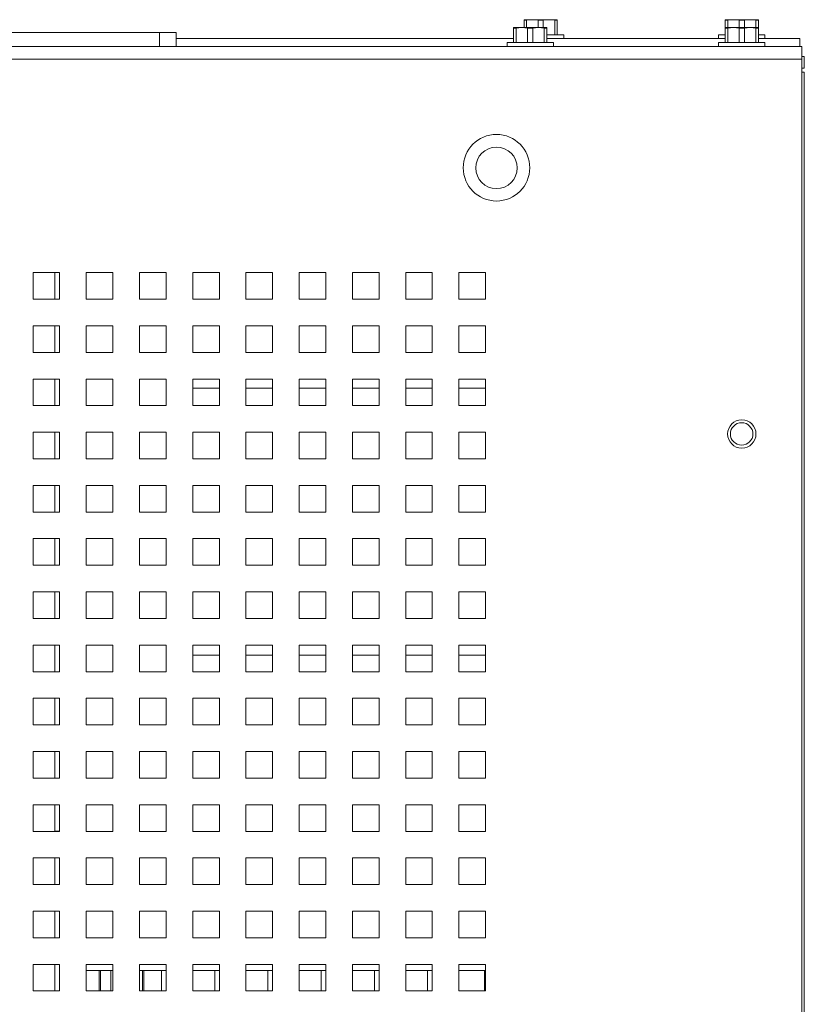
# Paper-space layout '3' of a CAD drawing. Header units: inches. Extents: x 1 to 109, y 1 to 85.
# Tile 79 of 109: x 97.28 to 102.19, y 24.94 to 31.11. Entities that reach past the tile are written whole.
import ezdxf

# ---------------------------------------------------------------- set-up
doc = ezdxf.new("R2010")
doc.units = ezdxf.units.IN
doc.header["$MEASUREMENT"] = 0

psp = doc.layouts.new('3')

# ---------------------------------------------------------------- linework, layer by layer
at = {"color": 7, "linetype": 'Continuous', "lineweight": 15, "ltscale": 5}
for p, q in [((100.4397, 31.1093), (100.4389, 31.1089)), ((100.4389, 31.1056), (100.4389, 31.1089)), ((100.4553, 31.1056), (100.4389, 31.1056)), ((100.4389, 31.0594), (100.4389, 31.1056)), ((100.4397, 31.1093), (100.4909, 31.1093)), ((100.4909, 31.1093), (100.4553, 31.1056)), ((100.4553, 31.1056), (100.4553, 31.0594)), ((100.5266, 31.1056), (100.4909, 31.1093)), ((100.4909, 31.1093), (100.5951, 31.1093)), ((100.5266, 31.0594), (100.5266, 31.1056)), ((100.5595, 31.1056), (100.5266, 31.1056)), ((100.5951, 31.1093), (100.5595, 31.1056)), ((100.5595, 31.1056), (100.5595, 31.0594)), ((100.6308, 31.1056), (100.5951, 31.1093)), ((100.5951, 31.1093), (100.6464, 31.1093)), ((100.6308, 31.0153), (100.6308, 31.1056)), ((100.6472, 31.1056), (100.6308, 31.1056)), ((100.6472, 31.1089), (100.6464, 31.1093)), ((100.6472, 31.1089), (100.6472, 31.1056)), ((100.6472, 31.1056), (100.6472, 31.0153)), ((101.6988, 31.1093), (101.698, 31.1089)), ((101.698, 31.1056), (101.698, 31.1089)), ((101.7145, 31.1056), (101.698, 31.1056)), ((101.698, 31.063), (101.698, 31.1056)), ((101.6988, 31.1093), (101.7501, 31.1093)), ((101.7501, 31.1093), (101.7145, 31.1056)), ((101.7145, 31.1056), (101.7145, 31.0594)), ((101.7858, 31.1056), (101.7501, 31.1093)), ((101.7501, 31.1093), (101.8543, 31.1093)), ((101.7858, 31.0594), (101.7858, 31.1056)), ((101.8186, 31.1056), (101.7858, 31.1056)), ((101.8543, 31.1093), (101.8186, 31.1056)), ((101.8186, 31.1056), (101.8186, 31.0594)), ((101.8899, 31.1056), (101.8543, 31.1093)), ((101.8543, 31.1093), (101.9055, 31.1093)), ((101.8899, 31.0594), (101.8899, 31.1056)), ((101.9064, 31.1056), (101.8899, 31.1056)), ((101.9064, 31.1089), (101.9055, 31.1093)), ((101.9064, 31.1089), (101.9064, 31.1056)), ((101.9064, 31.1056), (101.9064, 31.063)), ((95.2624, 31.0291), (98.1566, 31.0291)), ((98.1566, 30.9419), (98.1566, 31.0291)), ((98.1566, 31.0291), (98.2608, 31.0291)), ((98.2608, 31.0291), (98.2608, 30.9419)), ((100.374, 31.0594), (100.3732, 31.0591)), ((100.3732, 31.0558), (100.3732, 31.0591)), ((100.3896, 31.0558), (100.3732, 31.0558)), ((100.3732, 30.9654), (100.3732, 31.0558)), ((100.374, 31.0594), (100.4253, 31.0594)), ((100.4253, 31.0594), (100.3896, 31.0558)), ((100.3896, 31.0558), (100.3896, 30.9654)), ((100.4609, 31.0558), (100.4253, 31.0594)), ((100.4253, 31.0594), (100.5294, 31.0594)), ((100.4609, 30.9654), (100.4609, 31.0558)), ((100.4938, 31.0558), (100.4609, 31.0558)), ((100.5294, 31.0594), (100.4938, 31.0558)), ((100.4938, 31.0558), (100.4938, 30.9654)), ((100.5651, 31.0558), (100.5294, 31.0594)), ((100.5294, 31.0594), (100.5807, 31.0594)), ((100.5651, 30.9654), (100.5651, 31.0558)), ((100.5815, 31.0558), (100.5651, 31.0558)), ((100.5815, 31.0591), (100.5807, 31.0594)), ((100.5815, 31.0591), (100.5815, 31.0558)), ((100.5815, 31.0558), (100.5815, 30.9654)), ((101.6988, 31.0594), (101.698, 31.0591)), ((101.698, 31.0558), (101.698, 31.0591)), ((101.7145, 31.0558), (101.698, 31.0558)), ((101.698, 30.9654), (101.698, 31.0558)), ((101.6988, 31.0594), (101.7501, 31.0594)), ((101.7501, 31.0594), (101.7145, 31.0558)), ((101.7145, 31.0558), (101.7145, 30.9654)), ((101.7858, 31.0558), (101.7501, 31.0594)), ((101.7501, 31.0594), (101.8543, 31.0594)), ((101.7858, 30.9654), (101.7858, 31.0558)), ((101.8186, 31.0558), (101.7858, 31.0558)), ((101.8543, 31.0594), (101.8186, 31.0558)), ((101.8186, 31.0558), (101.8186, 30.9654)), ((101.8899, 31.0558), (101.8543, 31.0594)), ((101.8543, 31.0594), (101.9055, 31.0594)), ((101.8899, 30.9654), (101.8899, 31.0558)), ((101.9064, 31.0558), (101.8899, 31.0558)), ((101.9064, 31.0591), (101.9055, 31.0594)), ((101.9064, 31.0591), (101.9064, 31.0558)), ((101.9064, 31.0558), (101.9064, 30.9654)), ((100.3732, 30.9918), (98.2608, 30.9918)), ((100.3324, 30.9654), (100.3324, 30.9419)), ((100.6224, 30.9654), (100.3324, 30.9654)), ((100.688, 31.0153), (100.5815, 31.0153)), ((101.698, 30.9918), (100.5815, 30.9918)), ((100.6224, 30.9419), (100.6224, 30.9654)), ((100.688, 30.9918), (100.688, 31.0153)), ((101.6572, 31.0153), (101.6572, 30.9918)), ((101.698, 31.0153), (101.6572, 31.0153)), ((101.6572, 30.9654), (101.6572, 30.9419)), ((101.9472, 30.9654), (101.6572, 30.9654)), ((101.9472, 31.0153), (101.9064, 31.0153)), ((102.1647, 30.9918), (101.9064, 30.9918)), ((101.9472, 30.9918), (101.9472, 31.0153)), ((101.9472, 30.9419), (101.9472, 30.9654)), ((102.1647, 30.9918), (102.1647, 30.9419)), ((88.948, 30.9419), (102.1772, 30.9419)), ((102.1772, 30.9419), (102.1772, 30.863)), ((102.1772, 30.863), (88.9647, 30.863)), ((102.1936, 30.8794), (102.1772, 30.8794)), ((102.1772, 30.863), (102.1772, 13.3542)), ((102.1936, 30.8047), (102.1936, 30.8794)), ((102.1772, 30.8047), (102.1936, 30.8047)), ((102.1936, 30.7815), (102.1772, 30.7815)), ((102.1936, 30.7815), (102.1936, 13.4357)), ((97.5314, 29.5253), (97.3647, 29.5253)), ((97.3647, 29.5253), (97.3647, 29.3586)), ((97.5022, 29.5253), (97.5022, 29.3588)), ((97.5314, 29.3586), (97.5314, 29.5253)), ((97.8647, 29.5253), (97.698, 29.5253)), ((97.698, 29.5253), (97.698, 29.3586)), ((97.8647, 29.3586), (97.8647, 29.5253)), ((98.198, 29.5253), (98.0314, 29.5253)), ((98.0314, 29.5253), (98.0314, 29.3586)), ((98.198, 29.3586), (98.198, 29.5253)), ((98.5314, 29.5253), (98.3647, 29.5253)), ((98.3647, 29.5253), (98.3647, 29.3586)), ((98.5314, 29.3586), (98.5314, 29.5253)), ((98.8647, 29.5253), (98.698, 29.5253)), ((98.698, 29.5253), (98.698, 29.3586)), ((98.8647, 29.3586), (98.8647, 29.5253)), ((99.198, 29.5253), (99.0314, 29.5253)), ((99.0314, 29.5253), (99.0314, 29.3586)), ((99.198, 29.3586), (99.198, 29.5253)), ((99.5314, 29.5253), (99.3647, 29.5253)), ((99.3647, 29.5253), (99.3647, 29.3586)), ((99.5314, 29.3586), (99.5314, 29.5253)), ((99.8647, 29.5253), (99.698, 29.5253)), ((99.698, 29.5253), (99.698, 29.3586)), ((99.8647, 29.3586), (99.8647, 29.5253)), ((100.198, 29.5253), (100.0314, 29.5253)), ((100.0314, 29.5253), (100.0314, 29.3586)), ((100.198, 29.3586), (100.198, 29.5253)), ((97.3647, 29.3586), (97.5314, 29.3586)), ((97.5022, 29.3588), (97.5314, 29.3588)), ((97.698, 29.3586), (97.8647, 29.3586)), ((98.0314, 29.3586), (98.198, 29.3586)), ((98.3647, 29.3586), (98.5314, 29.3586)), ((98.698, 29.3586), (98.8647, 29.3586)), ((99.0314, 29.3586), (99.198, 29.3586)), ((99.3647, 29.3586), (99.5314, 29.3586)), ((99.698, 29.3586), (99.8647, 29.3586)), ((100.0314, 29.3586), (100.198, 29.3586)), ((97.5314, 29.1919), (97.3647, 29.1919)), ((97.3647, 29.1919), (97.3647, 29.0253)), ((97.5022, 29.1919), (97.5022, 29.0254)), ((97.5314, 29.0253), (97.5314, 29.1919)), ((97.8647, 29.1919), (97.698, 29.1919)), ((97.698, 29.1919), (97.698, 29.0253)), ((97.8647, 29.0253), (97.8647, 29.1919)), ((98.198, 29.1919), (98.0314, 29.1919)), ((98.0314, 29.1919), (98.0314, 29.0253)), ((98.198, 29.0253), (98.198, 29.1919)), ((98.5314, 29.1919), (98.3647, 29.1919)), ((98.3647, 29.1919), (98.3647, 29.0253)), ((98.5314, 29.0253), (98.5314, 29.1919)), ((98.8647, 29.1919), (98.698, 29.1919)), ((98.698, 29.1919), (98.698, 29.0253)), ((98.8647, 29.0253), (98.8647, 29.1919)), ((99.198, 29.1919), (99.0314, 29.1919)), ((99.0314, 29.1919), (99.0314, 29.0253)), ((99.198, 29.0253), (99.198, 29.1919)), ((99.5314, 29.1919), (99.3647, 29.1919)), ((99.3647, 29.1919), (99.3647, 29.0253)), ((99.5314, 29.0253), (99.5314, 29.1919)), ((99.8647, 29.1919), (99.698, 29.1919)), ((99.698, 29.1919), (99.698, 29.0253)), ((99.8647, 29.0253), (99.8647, 29.1919)), ((100.198, 29.1919), (100.0314, 29.1919)), ((100.0314, 29.1919), (100.0314, 29.0253)), ((100.198, 29.0253), (100.198, 29.1919)), ((97.3647, 29.0253), (97.5314, 29.0253)), ((97.5022, 29.0254), (97.5314, 29.0254)), ((97.698, 29.0253), (97.8647, 29.0253)), ((98.0314, 29.0253), (98.198, 29.0253)), ((98.3647, 29.0253), (98.5314, 29.0253)), ((98.698, 29.0253), (98.8647, 29.0253)), ((99.0314, 29.0253), (99.198, 29.0253)), ((99.3647, 29.0253), (99.5314, 29.0253)), ((99.698, 29.0253), (99.8647, 29.0253)), ((100.0314, 29.0253), (100.198, 29.0253)), ((97.5314, 28.8586), (97.3647, 28.8586)), ((97.3647, 28.8586), (97.3647, 28.6919)), ((97.5022, 28.8586), (97.5022, 28.6921)), ((97.5314, 28.6919), (97.5314, 28.8586)), ((97.8647, 28.8586), (97.698, 28.8586)), ((97.698, 28.8586), (97.698, 28.6919)), ((97.8647, 28.6919), (97.8647, 28.8586)), ((98.198, 28.8586), (98.0314, 28.8586)), ((98.0314, 28.8586), (98.0314, 28.6919)), ((98.198, 28.6919), (98.198, 28.8586)), ((98.5314, 28.8586), (98.3647, 28.8586)), ((98.3647, 28.8586), (98.3647, 28.6919)), ((98.5314, 28.6919), (98.5314, 28.8586)), ((98.8647, 28.8586), (98.698, 28.8586)), ((98.698, 28.8586), (98.698, 28.6919)), ((98.8647, 28.6919), (98.8647, 28.8586)), ((99.198, 28.8586), (99.0314, 28.8586)), ((99.0314, 28.8586), (99.0314, 28.6919)), ((99.198, 28.6919), (99.198, 28.8586)), ((99.5314, 28.8586), (99.3647, 28.8586)), ((99.3647, 28.8586), (99.3647, 28.6919)), ((99.5314, 28.6919), (99.5314, 28.8586)), ((99.8647, 28.8586), (99.698, 28.8586)), ((99.698, 28.8586), (99.698, 28.6919)), ((99.8647, 28.6919), (99.8647, 28.8586)), ((100.198, 28.8586), (100.0314, 28.8586)), ((100.0314, 28.8586), (100.0314, 28.6919)), ((100.198, 28.6919), (100.198, 28.8586)), ((98.5314, 28.8003), (98.3647, 28.8003)), ((98.8647, 28.8003), (98.698, 28.8003)), ((99.198, 28.8003), (99.0314, 28.8003)), ((99.5314, 28.8003), (99.3647, 28.8003)), ((99.8647, 28.8003), (99.698, 28.8003)), ((100.198, 28.8003), (100.0314, 28.8003)), ((97.3647, 28.6919), (97.5314, 28.6919)), ((97.5022, 28.6921), (97.5314, 28.6921)), ((97.698, 28.6919), (97.8647, 28.6919)), ((98.0314, 28.6919), (98.198, 28.6919)), ((98.3647, 28.6919), (98.5314, 28.6919)), ((98.698, 28.6919), (98.8647, 28.6919)), ((99.0314, 28.6919), (99.198, 28.6919)), ((99.3647, 28.6919), (99.5314, 28.6919)), ((99.698, 28.6919), (99.8647, 28.6919)), ((100.0314, 28.6919), (100.198, 28.6919)), ((97.5314, 28.5253), (97.3647, 28.5253)), ((97.3647, 28.5253), (97.3647, 28.3586)), ((97.5022, 28.5253), (97.5022, 28.3588)), ((97.5314, 28.3586), (97.5314, 28.5253)), ((97.8647, 28.5253), (97.698, 28.5253)), ((97.698, 28.5253), (97.698, 28.3586)), ((97.8647, 28.3586), (97.8647, 28.5253)), ((98.198, 28.5253), (98.0314, 28.5253)), ((98.0314, 28.5253), (98.0314, 28.3586)), ((98.198, 28.3586), (98.198, 28.5253)), ((98.5314, 28.5253), (98.3647, 28.5253)), ((98.3647, 28.5253), (98.3647, 28.3586)), ((98.5314, 28.3586), (98.5314, 28.5253)), ((98.8647, 28.5253), (98.698, 28.5253)), ((98.698, 28.5253), (98.698, 28.3586)), ((98.8647, 28.3586), (98.8647, 28.5253)), ((99.198, 28.5253), (99.0314, 28.5253)), ((99.0314, 28.5253), (99.0314, 28.3586)), ((99.198, 28.3586), (99.198, 28.5253)), ((99.5314, 28.5253), (99.3647, 28.5253)), ((99.3647, 28.5253), (99.3647, 28.3586)), ((99.5314, 28.3586), (99.5314, 28.5253)), ((99.8647, 28.5253), (99.698, 28.5253)), ((99.698, 28.5253), (99.698, 28.3586)), ((99.8647, 28.3586), (99.8647, 28.5253)), ((100.198, 28.5253), (100.0314, 28.5253)), ((100.0314, 28.5253), (100.0314, 28.3586)), ((100.198, 28.3586), (100.198, 28.5253)), ((97.3647, 28.3586), (97.5314, 28.3586)), ((97.5022, 28.3588), (97.5314, 28.3588)), ((97.698, 28.3586), (97.8647, 28.3586)), ((98.0314, 28.3586), (98.198, 28.3586)), ((98.3647, 28.3586), (98.5314, 28.3586)), ((98.698, 28.3586), (98.8647, 28.3586)), ((99.0314, 28.3586), (99.198, 28.3586)), ((99.3647, 28.3586), (99.5314, 28.3586)), ((99.698, 28.3586), (99.8647, 28.3586)), ((100.0314, 28.3586), (100.198, 28.3586)), ((97.5314, 28.1919), (97.3647, 28.1919)), ((97.3647, 28.1919), (97.3647, 28.0253)), ((97.5022, 28.1919), (97.5022, 28.0254)), ((97.5314, 28.0253), (97.5314, 28.1919)), ((97.8647, 28.1919), (97.698, 28.1919)), ((97.698, 28.1919), (97.698, 28.0253)), ((97.8647, 28.0253), (97.8647, 28.1919)), ((98.198, 28.1919), (98.0314, 28.1919)), ((98.0314, 28.1919), (98.0314, 28.0253)), ((98.198, 28.0253), (98.198, 28.1919)), ((98.5314, 28.1919), (98.3647, 28.1919)), ((98.3647, 28.1919), (98.3647, 28.0253)), ((98.5314, 28.0253), (98.5314, 28.1919)), ((98.8647, 28.1919), (98.698, 28.1919)), ((98.698, 28.1919), (98.698, 28.0253)), ((98.8647, 28.0253), (98.8647, 28.1919)), ((99.198, 28.1919), (99.0314, 28.1919)), ((99.0314, 28.1919), (99.0314, 28.0253)), ((99.198, 28.0253), (99.198, 28.1919)), ((99.5314, 28.1919), (99.3647, 28.1919)), ((99.3647, 28.1919), (99.3647, 28.0253)), ((99.5314, 28.0253), (99.5314, 28.1919)), ((99.8647, 28.1919), (99.698, 28.1919)), ((99.698, 28.1919), (99.698, 28.0253)), ((99.8647, 28.0253), (99.8647, 28.1919)), ((100.198, 28.1919), (100.0314, 28.1919)), ((100.0314, 28.1919), (100.0314, 28.0253)), ((100.198, 28.0253), (100.198, 28.1919)), ((97.3647, 28.0253), (97.5314, 28.0253)), ((97.5022, 28.0254), (97.5314, 28.0254)), ((97.698, 28.0253), (97.8647, 28.0253)), ((98.0314, 28.0253), (98.198, 28.0253)), ((98.3647, 28.0253), (98.5314, 28.0253)), ((98.698, 28.0253), (98.8647, 28.0253)), ((99.0314, 28.0253), (99.198, 28.0253)), ((99.3647, 28.0253), (99.5314, 28.0253)), ((99.698, 28.0253), (99.8647, 28.0253)), ((100.0314, 28.0253), (100.198, 28.0253)), ((97.5314, 27.8586), (97.3647, 27.8586)), ((97.3647, 27.8586), (97.3647, 27.6919)), ((97.5022, 27.8586), (97.5022, 27.6921)), ((97.5314, 27.6919), (97.5314, 27.8586)), ((97.8647, 27.8586), (97.698, 27.8586)), ((97.698, 27.8586), (97.698, 27.6919)), ((97.8647, 27.6919), (97.8647, 27.8586)), ((98.198, 27.8586), (98.0314, 27.8586)), ((98.0314, 27.8586), (98.0314, 27.6919)), ((98.198, 27.6919), (98.198, 27.8586)), ((98.5314, 27.8586), (98.3647, 27.8586)), ((98.3647, 27.8586), (98.3647, 27.6919)), ((98.5314, 27.6919), (98.5314, 27.8586)), ((98.8647, 27.8586), (98.698, 27.8586)), ((98.698, 27.8586), (98.698, 27.6919)), ((98.8647, 27.6919), (98.8647, 27.8586)), ((99.198, 27.8586), (99.0314, 27.8586)), ((99.0314, 27.8586), (99.0314, 27.6919)), ((99.198, 27.6919), (99.198, 27.8586)), ((99.5314, 27.8586), (99.3647, 27.8586)), ((99.3647, 27.8586), (99.3647, 27.6919)), ((99.5314, 27.6919), (99.5314, 27.8586)), ((99.8647, 27.8586), (99.698, 27.8586)), ((99.698, 27.8586), (99.698, 27.6919)), ((99.8647, 27.6919), (99.8647, 27.8586)), ((100.198, 27.8586), (100.0314, 27.8586)), ((100.0314, 27.8586), (100.0314, 27.6919)), ((100.198, 27.6919), (100.198, 27.8586)), ((97.3647, 27.6919), (97.5314, 27.6919)), ((97.5022, 27.6921), (97.5314, 27.6921)), ((97.698, 27.6919), (97.8647, 27.6919)), ((98.0314, 27.6919), (98.198, 27.6919)), ((98.3647, 27.6919), (98.5314, 27.6919)), ((98.698, 27.6919), (98.8647, 27.6919)), ((99.0314, 27.6919), (99.198, 27.6919)), ((99.3647, 27.6919), (99.5314, 27.6919)), ((99.698, 27.6919), (99.8647, 27.6919)), ((100.0314, 27.6919), (100.198, 27.6919)), ((97.5314, 27.5253), (97.3647, 27.5253)), ((97.3647, 27.5253), (97.3647, 27.3586)), ((97.5022, 27.5253), (97.5022, 27.3588)), ((97.5314, 27.3586), (97.5314, 27.5253)), ((97.8647, 27.5253), (97.698, 27.5253)), ((97.698, 27.5253), (97.698, 27.3586)), ((97.8647, 27.3586), (97.8647, 27.5253)), ((98.198, 27.5253), (98.0314, 27.5253)), ((98.0314, 27.5253), (98.0314, 27.3586)), ((98.198, 27.3586), (98.198, 27.5253)), ((98.5314, 27.5253), (98.3647, 27.5253)), ((98.3647, 27.5253), (98.3647, 27.3586)), ((98.5314, 27.3586), (98.5314, 27.5253)), ((98.8647, 27.5253), (98.698, 27.5253)), ((98.698, 27.5253), (98.698, 27.3586)), ((98.8647, 27.3586), (98.8647, 27.5253)), ((99.198, 27.5253), (99.0314, 27.5253)), ((99.0314, 27.5253), (99.0314, 27.3586)), ((99.198, 27.3586), (99.198, 27.5253)), ((99.5314, 27.5253), (99.3647, 27.5253)), ((99.3647, 27.5253), (99.3647, 27.3586)), ((99.5314, 27.3586), (99.5314, 27.5253)), ((99.8647, 27.5253), (99.698, 27.5253)), ((99.698, 27.5253), (99.698, 27.3586)), ((99.8647, 27.3586), (99.8647, 27.5253)), ((100.198, 27.5253), (100.0314, 27.5253)), ((100.0314, 27.5253), (100.0314, 27.3586)), ((100.198, 27.3586), (100.198, 27.5253)), ((97.3647, 27.3586), (97.5314, 27.3586)), ((97.5022, 27.3588), (97.5314, 27.3588)), ((97.698, 27.3586), (97.8647, 27.3586)), ((98.0314, 27.3586), (98.198, 27.3586)), ((98.3647, 27.3586), (98.5314, 27.3586)), ((98.698, 27.3586), (98.8647, 27.3586)), ((99.0314, 27.3586), (99.198, 27.3586)), ((99.3647, 27.3586), (99.5314, 27.3586)), ((99.698, 27.3586), (99.8647, 27.3586)), ((100.0314, 27.3586), (100.198, 27.3586)), ((97.5314, 27.1919), (97.3647, 27.1919)), ((97.3647, 27.1919), (97.3647, 27.0253)), ((97.5022, 27.1919), (97.5022, 27.0254)), ((97.5314, 27.0253), (97.5314, 27.1919)), ((97.8647, 27.1919), (97.698, 27.1919)), ((97.698, 27.1919), (97.698, 27.0253)), ((97.8647, 27.0253), (97.8647, 27.1919)), ((98.198, 27.1919), (98.0314, 27.1919)), ((98.0314, 27.1919), (98.0314, 27.0253)), ((98.198, 27.0253), (98.198, 27.1919)), ((98.5314, 27.1919), (98.3647, 27.1919)), ((98.3647, 27.1919), (98.3647, 27.0253)), ((98.5314, 27.0253), (98.5314, 27.1919)), ((98.8647, 27.1919), (98.698, 27.1919)), ((98.698, 27.1919), (98.698, 27.0253)), ((98.8647, 27.0253), (98.8647, 27.1919)), ((99.198, 27.1919), (99.0314, 27.1919)), ((99.0314, 27.1919), (99.0314, 27.0253)), ((99.198, 27.0253), (99.198, 27.1919)), ((99.5314, 27.1919), (99.3647, 27.1919)), ((99.3647, 27.1919), (99.3647, 27.0253)), ((99.5314, 27.0253), (99.5314, 27.1919)), ((99.8647, 27.1919), (99.698, 27.1919)), ((99.698, 27.1919), (99.698, 27.0253)), ((99.8647, 27.0253), (99.8647, 27.1919)), ((100.198, 27.1919), (100.0314, 27.1919)), ((100.0314, 27.1919), (100.0314, 27.0253)), ((100.198, 27.0253), (100.198, 27.1919)), ((97.3647, 27.0253), (97.5314, 27.0253)), ((97.5022, 27.0254), (97.5314, 27.0254)), ((97.698, 27.0253), (97.8647, 27.0253)), ((98.0314, 27.0253), (98.198, 27.0253)), ((98.3647, 27.0253), (98.5314, 27.0253)), ((98.698, 27.0253), (98.8647, 27.0253)), ((99.0314, 27.0253), (99.198, 27.0253)), ((99.3647, 27.0253), (99.5314, 27.0253)), ((99.698, 27.0253), (99.8647, 27.0253)), ((100.0314, 27.0253), (100.198, 27.0253)), ((97.5314, 26.8586), (97.3647, 26.8586)), ((97.3647, 26.8586), (97.3647, 26.6919)), ((97.5022, 26.8586), (97.5022, 26.6921)), ((97.5314, 26.6919), (97.5314, 26.8586)), ((97.8647, 26.8586), (97.698, 26.8586)), ((97.698, 26.8586), (97.698, 26.6919)), ((97.8647, 26.6919), (97.8647, 26.8586)), ((98.198, 26.8586), (98.0314, 26.8586)), ((98.0314, 26.8586), (98.0314, 26.6919)), ((98.198, 26.6919), (98.198, 26.8586)), ((98.5314, 26.8586), (98.3647, 26.8586)), ((98.3647, 26.8586), (98.3647, 26.6919)), ((98.5314, 26.6919), (98.5314, 26.8586)), ((98.8647, 26.8586), (98.698, 26.8586)), ((98.698, 26.8586), (98.698, 26.6919)), ((98.8647, 26.6919), (98.8647, 26.8586)), ((99.198, 26.8586), (99.0314, 26.8586)), ((99.0314, 26.8586), (99.0314, 26.6919)), ((99.198, 26.6919), (99.198, 26.8586)), ((99.5314, 26.8586), (99.3647, 26.8586)), ((99.3647, 26.8586), (99.3647, 26.6919)), ((99.5314, 26.6919), (99.5314, 26.8586)), ((99.8647, 26.8586), (99.698, 26.8586)), ((99.698, 26.8586), (99.698, 26.6919)), ((99.8647, 26.6919), (99.8647, 26.8586)), ((100.198, 26.8586), (100.0314, 26.8586)), ((100.0314, 26.8586), (100.0314, 26.6919)), ((100.198, 26.6919), (100.198, 26.8586)), ((97.3647, 26.6919), (97.5314, 26.6919)), ((97.5022, 26.6921), (97.5314, 26.6921)), ((97.698, 26.6919), (97.8647, 26.6919)), ((98.0314, 26.6919), (98.198, 26.6919)), ((98.3647, 26.6919), (98.5314, 26.6919)), ((98.698, 26.6919), (98.8647, 26.6919)), ((99.0314, 26.6919), (99.198, 26.6919)), ((99.3647, 26.6919), (99.5314, 26.6919)), ((99.698, 26.6919), (99.8647, 26.6919)), ((100.0314, 26.6919), (100.198, 26.6919)), ((97.5314, 26.5253), (97.3647, 26.5253)), ((97.3647, 26.5253), (97.3647, 26.3586)), ((97.5022, 26.5253), (97.5022, 26.3588)), ((97.5314, 26.3586), (97.5314, 26.5253)), ((97.8647, 26.5253), (97.698, 26.5253)), ((97.698, 26.5253), (97.698, 26.3586)), ((97.8647, 26.3586), (97.8647, 26.5253)), ((98.198, 26.5253), (98.0314, 26.5253)), ((98.0314, 26.5253), (98.0314, 26.3586)), ((98.198, 26.3586), (98.198, 26.5253)), ((98.5314, 26.5253), (98.3647, 26.5253)), ((98.3647, 26.5253), (98.3647, 26.3586)), ((98.5314, 26.3586), (98.5314, 26.5253)), ((98.8647, 26.5253), (98.698, 26.5253)), ((98.698, 26.5253), (98.698, 26.3586)), ((98.8647, 26.3586), (98.8647, 26.5253)), ((99.198, 26.5253), (99.0314, 26.5253)), ((99.0314, 26.5253), (99.0314, 26.3586)), ((99.198, 26.3586), (99.198, 26.5253)), ((99.5314, 26.5253), (99.3647, 26.5253)), ((99.3647, 26.5253), (99.3647, 26.3586)), ((99.5314, 26.3586), (99.5314, 26.5253)), ((99.8647, 26.5253), (99.698, 26.5253)), ((99.698, 26.5253), (99.698, 26.3586)), ((99.8647, 26.3586), (99.8647, 26.5253)), ((100.198, 26.5253), (100.0314, 26.5253)), ((100.0314, 26.5253), (100.0314, 26.3586)), ((100.198, 26.3586), (100.198, 26.5253)), ((97.3647, 26.3586), (97.5314, 26.3586)), ((97.5022, 26.3588), (97.5314, 26.3588)), ((97.698, 26.3586), (97.8647, 26.3586)), ((98.0314, 26.3586), (98.198, 26.3586)), ((98.3647, 26.3586), (98.5314, 26.3586)), ((98.698, 26.3586), (98.8647, 26.3586)), ((99.0314, 26.3586), (99.198, 26.3586)), ((99.3647, 26.3586), (99.5314, 26.3586)), ((99.698, 26.3586), (99.8647, 26.3586)), ((100.0314, 26.3586), (100.198, 26.3586)), ((97.5314, 26.1919), (97.3647, 26.1919)), ((97.3647, 26.1919), (97.3647, 26.0253)), ((97.5022, 26.1919), (97.5022, 26.0254)), ((97.5314, 26.0253), (97.5314, 26.1919)), ((97.8647, 26.1919), (97.698, 26.1919)), ((97.698, 26.1919), (97.698, 26.0253)), ((97.8647, 26.0253), (97.8647, 26.1919)), ((98.198, 26.1919), (98.0314, 26.1919)), ((98.0314, 26.1919), (98.0314, 26.0253)), ((98.198, 26.0253), (98.198, 26.1919)), ((98.5314, 26.1919), (98.3647, 26.1919)), ((98.3647, 26.1919), (98.3647, 26.0253)), ((98.5314, 26.0253), (98.5314, 26.1919)), ((98.8647, 26.1919), (98.698, 26.1919)), ((98.698, 26.1919), (98.698, 26.0253)), ((98.8647, 26.0253), (98.8647, 26.1919)), ((99.198, 26.1919), (99.0314, 26.1919)), ((99.0314, 26.1919), (99.0314, 26.0253)), ((99.198, 26.0253), (99.198, 26.1919)), ((99.5314, 26.1919), (99.3647, 26.1919)), ((99.3647, 26.1919), (99.3647, 26.0253)), ((99.5314, 26.0253), (99.5314, 26.1919)), ((99.8647, 26.1919), (99.698, 26.1919)), ((99.698, 26.1919), (99.698, 26.0253)), ((99.8647, 26.0253), (99.8647, 26.1919)), ((100.198, 26.1919), (100.0314, 26.1919)), ((100.0314, 26.1919), (100.0314, 26.0253)), ((100.198, 26.0253), (100.198, 26.1919)), ((97.3647, 26.0253), (97.5314, 26.0253)), ((97.5022, 26.0254), (97.5314, 26.0254)), ((97.698, 26.0253), (97.8647, 26.0253)), ((98.0314, 26.0253), (98.198, 26.0253)), ((98.3647, 26.0253), (98.5314, 26.0253)), ((98.698, 26.0253), (98.8647, 26.0253)), ((99.0314, 26.0253), (99.198, 26.0253)), ((99.3647, 26.0253), (99.5314, 26.0253)), ((99.698, 26.0253), (99.8647, 26.0253)), ((100.0314, 26.0253), (100.198, 26.0253)), ((97.5314, 25.8586), (97.3647, 25.8586)), ((97.3647, 25.8586), (97.3647, 25.6919)), ((97.5022, 25.8586), (97.5022, 25.6921)), ((97.5314, 25.6919), (97.5314, 25.8586)), ((97.8647, 25.8586), (97.698, 25.8586)), ((97.698, 25.8586), (97.698, 25.6919)), ((97.8647, 25.6919), (97.8647, 25.8586)), ((98.198, 25.8586), (98.0314, 25.8586)), ((98.0314, 25.8586), (98.0314, 25.6919)), ((98.198, 25.6919), (98.198, 25.8586)), ((98.5314, 25.8586), (98.3647, 25.8586)), ((98.3647, 25.8586), (98.3647, 25.6919)), ((98.5314, 25.6919), (98.5314, 25.8586)), ((98.8647, 25.8586), (98.698, 25.8586)), ((98.698, 25.8586), (98.698, 25.6919)), ((98.8647, 25.6919), (98.8647, 25.8586)), ((99.198, 25.8586), (99.0314, 25.8586)), ((99.0314, 25.8586), (99.0314, 25.6919)), ((99.198, 25.6919), (99.198, 25.8586)), ((99.5314, 25.8586), (99.3647, 25.8586)), ((99.3647, 25.8586), (99.3647, 25.6919)), ((99.5314, 25.6919), (99.5314, 25.8586)), ((99.8647, 25.8586), (99.698, 25.8586)), ((99.698, 25.8586), (99.698, 25.6919)), ((99.8647, 25.6919), (99.8647, 25.8586)), ((100.198, 25.8586), (100.0314, 25.8586)), ((100.0314, 25.8586), (100.0314, 25.6919)), ((100.198, 25.6919), (100.198, 25.8586)), ((97.3647, 25.6919), (97.5314, 25.6919)), ((97.5022, 25.6921), (97.5314, 25.6921)), ((97.698, 25.6919), (97.8647, 25.6919)), ((98.0314, 25.6919), (98.198, 25.6919)), ((98.3647, 25.6919), (98.5314, 25.6919)), ((98.698, 25.6919), (98.8647, 25.6919)), ((99.0314, 25.6919), (99.198, 25.6919)), ((99.3647, 25.6919), (99.5314, 25.6919)), ((99.698, 25.6919), (99.8647, 25.6919)), ((100.0314, 25.6919), (100.198, 25.6919)), ((97.5314, 25.5253), (97.3647, 25.5253)), ((97.3647, 25.5253), (97.3647, 25.3586)), ((97.5022, 25.5253), (97.5022, 25.3588)), ((97.5314, 25.3586), (97.5314, 25.5253)), ((97.8647, 25.5253), (97.698, 25.5253)), ((97.698, 25.5253), (97.698, 25.3586)), ((97.8647, 25.3586), (97.8647, 25.5253)), ((98.198, 25.5253), (98.0314, 25.5253)), ((98.0314, 25.5253), (98.0314, 25.3586)), ((98.198, 25.3586), (98.198, 25.5253)), ((98.5314, 25.5253), (98.3647, 25.5253)), ((98.3647, 25.5253), (98.3647, 25.3586)), ((98.5314, 25.3586), (98.5314, 25.5253)), ((98.8647, 25.5253), (98.698, 25.5253)), ((98.698, 25.5253), (98.698, 25.3586)), ((98.8647, 25.3586), (98.8647, 25.5253)), ((99.198, 25.5253), (99.0314, 25.5253)), ((99.0314, 25.5253), (99.0314, 25.3586)), ((99.198, 25.3586), (99.198, 25.5253)), ((99.5314, 25.5253), (99.3647, 25.5253)), ((99.3647, 25.5253), (99.3647, 25.3586)), ((99.5314, 25.3586), (99.5314, 25.5253)), ((99.8647, 25.5253), (99.698, 25.5253)), ((99.698, 25.5253), (99.698, 25.3586)), ((99.8647, 25.3586), (99.8647, 25.5253)), ((100.198, 25.5253), (100.0314, 25.5253)), ((100.0314, 25.5253), (100.0314, 25.3586)), ((100.198, 25.3586), (100.198, 25.5253)), ((97.3647, 25.3586), (97.5314, 25.3586)), ((97.5022, 25.3588), (97.5314, 25.3588)), ((97.698, 25.3586), (97.8647, 25.3586)), ((98.0314, 25.3586), (98.198, 25.3586)), ((98.3647, 25.3586), (98.5314, 25.3586)), ((98.698, 25.3586), (98.8647, 25.3586)), ((99.0314, 25.3586), (99.198, 25.3586)), ((99.3647, 25.3586), (99.5314, 25.3586)), ((99.698, 25.3586), (99.8647, 25.3586)), ((100.0314, 25.3586), (100.198, 25.3586)), ((97.5314, 25.1919), (97.3647, 25.1919)), ((97.3647, 25.1919), (97.3647, 25.0253)), ((97.5022, 25.1919), (97.5022, 25.0254)), ((97.5314, 25.0253), (97.5314, 25.1919)), ((97.8647, 25.1919), (97.698, 25.1919)), ((97.698, 25.1919), (97.698, 25.0253)), ((97.8647, 25.0253), (97.8647, 25.1919)), ((98.198, 25.1919), (98.0314, 25.1919)), ((98.0314, 25.1919), (98.0314, 25.0253)), ((98.198, 25.0253), (98.198, 25.1919)), ((98.5314, 25.1919), (98.3647, 25.1919)), ((98.3647, 25.1919), (98.3647, 25.0253)), ((98.5314, 25.0253), (98.5314, 25.1919)), ((98.8647, 25.1919), (98.698, 25.1919)), ((98.698, 25.1919), (98.698, 25.0253)), ((98.8647, 25.0253), (98.8647, 25.1919)), ((99.198, 25.1919), (99.0314, 25.1919)), ((99.0314, 25.1919), (99.0314, 25.0253)), ((99.198, 25.0253), (99.198, 25.1919)), ((99.5314, 25.1919), (99.3647, 25.1919)), ((99.3647, 25.1919), (99.3647, 25.0253)), ((99.5314, 25.0253), (99.5314, 25.1919)), ((99.8647, 25.1919), (99.698, 25.1919)), ((99.698, 25.1919), (99.698, 25.0253)), ((99.8647, 25.0253), (99.8647, 25.1919)), ((100.198, 25.1919), (100.0314, 25.1919)), ((100.0314, 25.1919), (100.0314, 25.0253)), ((100.198, 25.0253), (100.198, 25.1919)), ((97.698, 25.1544), (97.8647, 25.1544)), ((97.7789, 25.1544), (97.7789, 25.0253)), ((98.0314, 25.1544), (98.198, 25.1544)), ((98.0589, 25.0253), (98.0589, 25.1544)), ((98.1689, 25.1544), (98.1689, 25.0254)), ((98.3647, 25.1544), (98.5314, 25.1544)), ((98.5022, 25.1544), (98.5022, 25.0254)), ((98.698, 25.1544), (98.8647, 25.1544)), ((98.8355, 25.1544), (98.8355, 25.0254)), ((99.0314, 25.1544), (99.198, 25.1544)), ((99.1689, 25.1544), (99.1689, 25.0254)), ((99.3647, 25.1544), (99.5314, 25.1544)), ((99.5022, 25.1544), (99.5022, 25.0254)), ((99.698, 25.1544), (99.8647, 25.1544)), ((99.8355, 25.1544), (99.8355, 25.0254)), ((100.0314, 25.1544), (100.198, 25.1544)), ((100.1914, 25.1544), (100.1914, 25.0253)), ((97.3647, 25.0253), (97.5314, 25.0253)), ((97.5022, 25.0254), (97.5314, 25.0254)), ((97.698, 25.0253), (97.8647, 25.0253)), ((98.0314, 25.0253), (98.198, 25.0253)), ((98.1689, 25.0254), (98.198, 25.0254)), ((98.3647, 25.0253), (98.5314, 25.0253)), ((98.5022, 25.0254), (98.5314, 25.0254)), ((98.698, 25.0253), (98.8647, 25.0253)), ((98.8355, 25.0254), (98.8647, 25.0254)), ((99.0314, 25.0253), (99.198, 25.0253)), ((99.1689, 25.0254), (99.198, 25.0254)), ((99.3647, 25.0253), (99.5314, 25.0253)), ((99.5022, 25.0254), (99.5314, 25.0254)), ((99.698, 25.0253), (99.8647, 25.0253)), ((99.8355, 25.0254), (99.8647, 25.0254)), ((100.0314, 25.0253), (100.198, 25.0253))]:
    psp.add_line(p, q, dxfattribs=at)
at = {"color": 8, "linetype": 'Continuous', "lineweight": 15, "ltscale": 5}
for p, q in [((98.3647, 27.1292), (98.5314, 27.1292)), ((98.698, 27.1292), (98.8647, 27.1292)), ((99.0314, 27.1292), (99.198, 27.1292)), ((99.3647, 27.1292), (99.5314, 27.1292)), ((99.698, 27.1292), (99.8647, 27.1292)), ((100.0314, 27.1292), (100.198, 27.1292)), ((97.7872, 25.1544), (97.7872, 25.0253)), ((97.8527, 25.1544), (97.8527, 25.0253)), ((98.0505, 25.0253), (98.0505, 25.1544))]:
    psp.add_line(p, q, dxfattribs=at)
at = {"color": 7, "linetype": 'Continuous', "lineweight": 15, "ltscale": 25}
for centre, radius in [((100.2664, 30.1819), 0.2083), ((100.2664, 30.1809), 0.13), ((101.8024, 28.5144), 0.0887), ((101.8014, 28.5144), 0.0705)]:
    psp.add_circle(centre, radius, dxfattribs=at)

doc.saveas('drawing.dxf')
